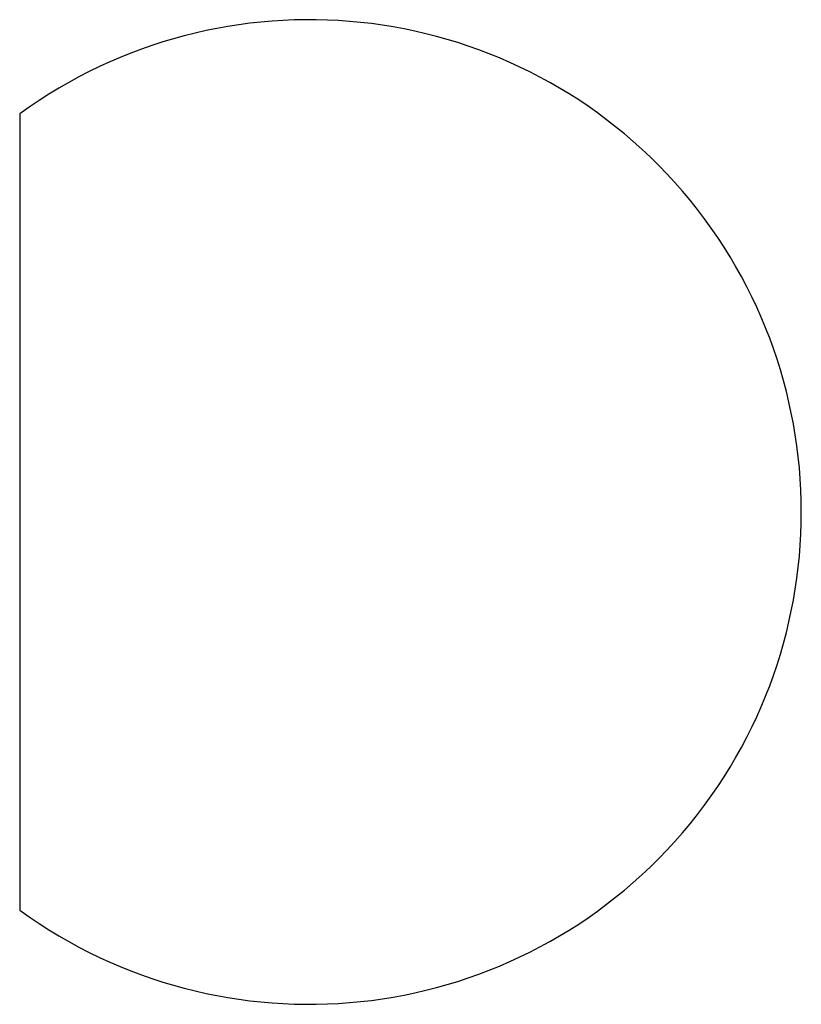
# Model space of a CAD drawing. Header units: millimetres. Extents: x -0.034 to 0.09, y -0.086 to 0.086.
# Tile 1 of 2: x 0.023 to 0.034, y -0.067 to -0.053. Entities that reach past the tile are written whole.
import ezdxf

# ---------------------------------------------------------------- set-up
doc = ezdxf.new("R2010")
doc.units = ezdxf.units.MM
doc.layers.add('BLOCKS', color=3, linetype='Continuous')

msp = doc.modelspace()

# ---------------------------------------------------------------- linework, layer by layer
at = {"layer": 'BLOCKS'}
msp.add_line((0.02284999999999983, -0.05410738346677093), (0.02284999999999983, -0.06530559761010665), dxfattribs=at)
msp.add_arc((0.02692499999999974, -0.05970649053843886), 0.006925, 233.9530738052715, 126.0469261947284, dxfattribs=at)

doc.saveas('drawing.dxf')
